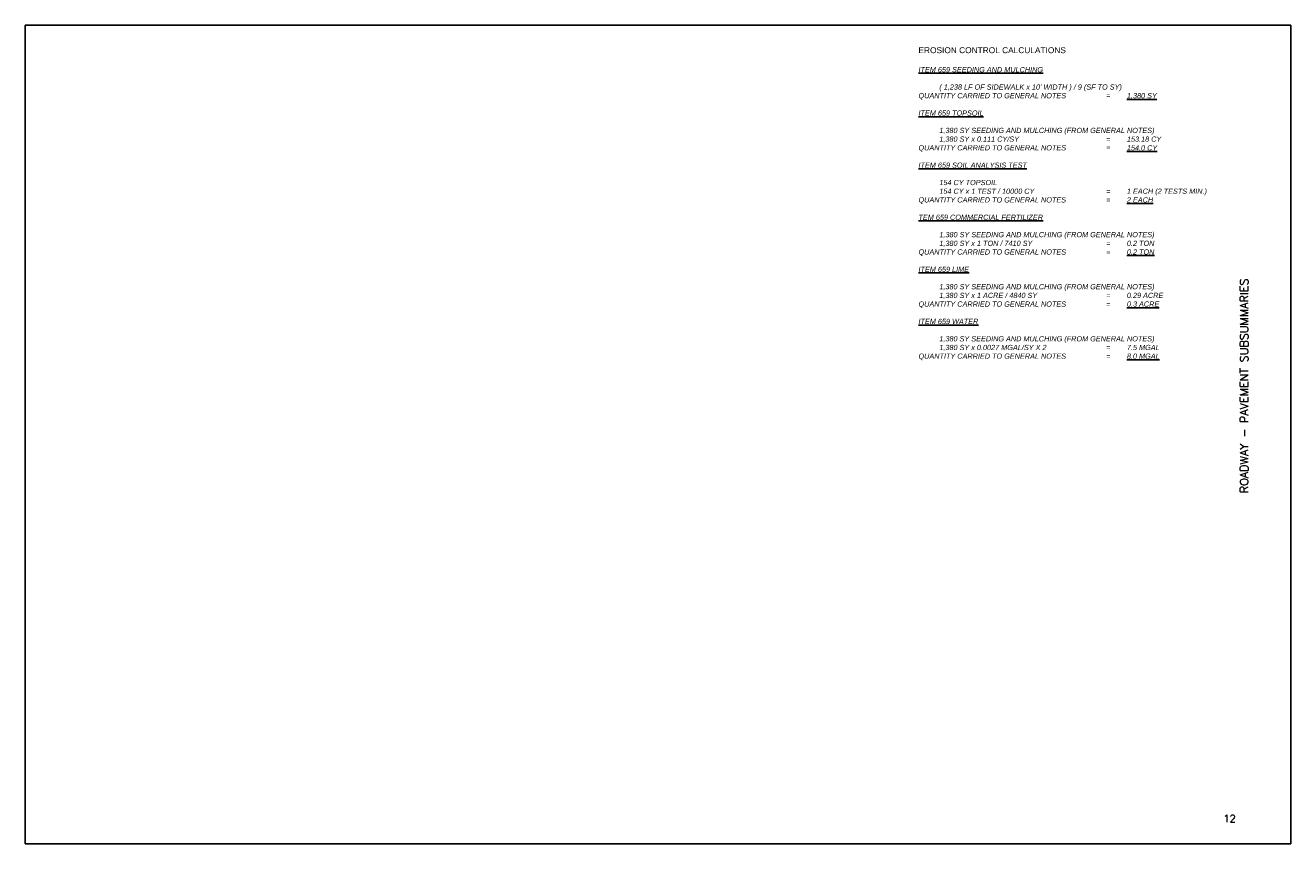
# Paper-space layout '12' of a CAD drawing. Extents: x 0 to 34, y 0 to 22.
import ezdxf
from ezdxf.enums import TextEntityAlignment as Align

# ---------------------------------------------------------------- set-up
doc = ezdxf.new("R2010")
doc.units = 0
doc.header["$MEASUREMENT"] = 0
for name, color, linetype in [('C_P-AN-Line-1', 8, 'Continuous'), ('C_P-AN-Text-Titles', 1, 'Continuous'), ('G_P-AN-Text-Titles', 1, 'Continuous'), ('SH_Text', 7, 'Continuous')]:
    doc.layers.add(name, color=color, linetype=linetype)
doc.styles.add('Slanted-Normal', font='font31.shx', dxfattribs={"height": 0.14})
doc.styles.get("Standard").update_dxf_attribs({"font": 'simplex.shx'})

psp = doc.layouts.new('12')

# ---------------------------------------------------------------- linework, layer by layer
at = {"layer": 'C_P-AN-Line-1', "color": 250}
psp.add_lwpolyline([(0, 0), (34, 0), (34, 22), (0, 22)], close=True, dxfattribs=at)

# ---------------------------------------------------------------- texts
at = {"layer": 'C_P-AN-Text-Titles'}
psp.add_text('12', height=0.1969, dxfattribs=at).set_placement((32.357, 0.577), align=Align.CENTER)
at = {"layer": 'G_P-AN-Text-Titles', "insert": (32.75, 12.309), "char_height": 0.22, "width": 8.6711, "attachment_point": 5, "rotation": 90}
psp.add_mtext('ROADWAY - PAVEMENT SUBSUMMARIES', dxfattribs=at)

# ---------------------------------------------------------------- next in the draw order: texts
at = {"layer": 'SH_Text', "insert": (23.999, 21.411), "char_height": 0.14, "width": 7.92508, "attachment_point": 1, "style": 'Slanted-Normal', "bg_fill": 3, "box_fill_scale": 1.5, "bg_fill_color": 256, "bg_fill_transparency": 0}
psp.add_mtext("{\\fArial|b0|i0|c0|p34;\\H1.14286x;EROSION CONTROL CALCULATIONS\\P\\P\\fArial|b0|i1|c0|p34;\\H0.875x;\\LITEM 659 SEEDING AND MULCHING \\P\\P\\l^I( 1,238 LF OF SIDEWALK x 10' WIDTH ) / 9 (SF TO SY)\\PQUANTITY CARRIED TO GENERAL NOTES ^I^I=^I\\L1,380 SY\\P\\PITEM 659 TOPSOIL \\P\\P\\l^I1,380 SY SEEDING AND MULCHING (FROM GENERAL NOTES)\\P^I\\H1x;1,380\\H1x; SY x 0.111 CY/SY^I^I^I^I^I=^I153.18 CY\\L\\P\\lQUANTITY CARRIED TO GENERAL NOTES ^I^I=^I\\L154.0 CY\\P\\P\\pxb0.25,a0.25;ITEM 659 SOIL ANALYSIS TEST\\P\\l\\P^I154 CY TOPSOIL\\P^I154 CY x 1 TEST / 10000 CY^I^I^I^I=^I1 EACH (2 TESTS MIN.)\\PQUANTITY CARRIED TO GENERAL NOTES ^I^I=^I\\L2 EACH\\P\\PTEM 659 COMMERCIAL FERTILIZER\\P\\P\\l^I1,380 SY SEEDING AND MULCHING (FROM GENERAL NOTES)\\P^I\\H1x;1,380\\H1x; SY x 1 TON / 7410 SY^I^I^I^I=^I0.2 TON\\PQUANTITY CARRIED TO GENERAL NOTES ^I^I=^I\\L0.2 TON\\P\\PITEM 659 LIME\\P\\P\\l^I\\H1x;1,380\\H1x; SY SEEDING AND MULCHING (FROM GENERAL NOTES)\\P^I\\H1x;1,380\\H1x; SY x 1 ACRE / 4840 SY ^I^I^I^I=^I0.29 ACRE\\PQUANTITY CARRIED TO GENERAL NOTES ^I^I=^I\\L0.3 ACRE\\P\\PITEM 659 WATER\\P\\P\\l^I\\H1x;1,380\\H1x; SY SEEDING AND MULCHING (FROM GENERAL NOTES)\\P^I\\H1x;1,380\\H1x; SY x 0.0027 MGAL/SY X 2^I^I^I=^I7.5 MGAL\\PQUANTITY CARRIED TO GENERAL NOTES ^I^I=^I\\L8.0 MGAL}", dxfattribs=at)

doc.saveas('drawing.dxf')
